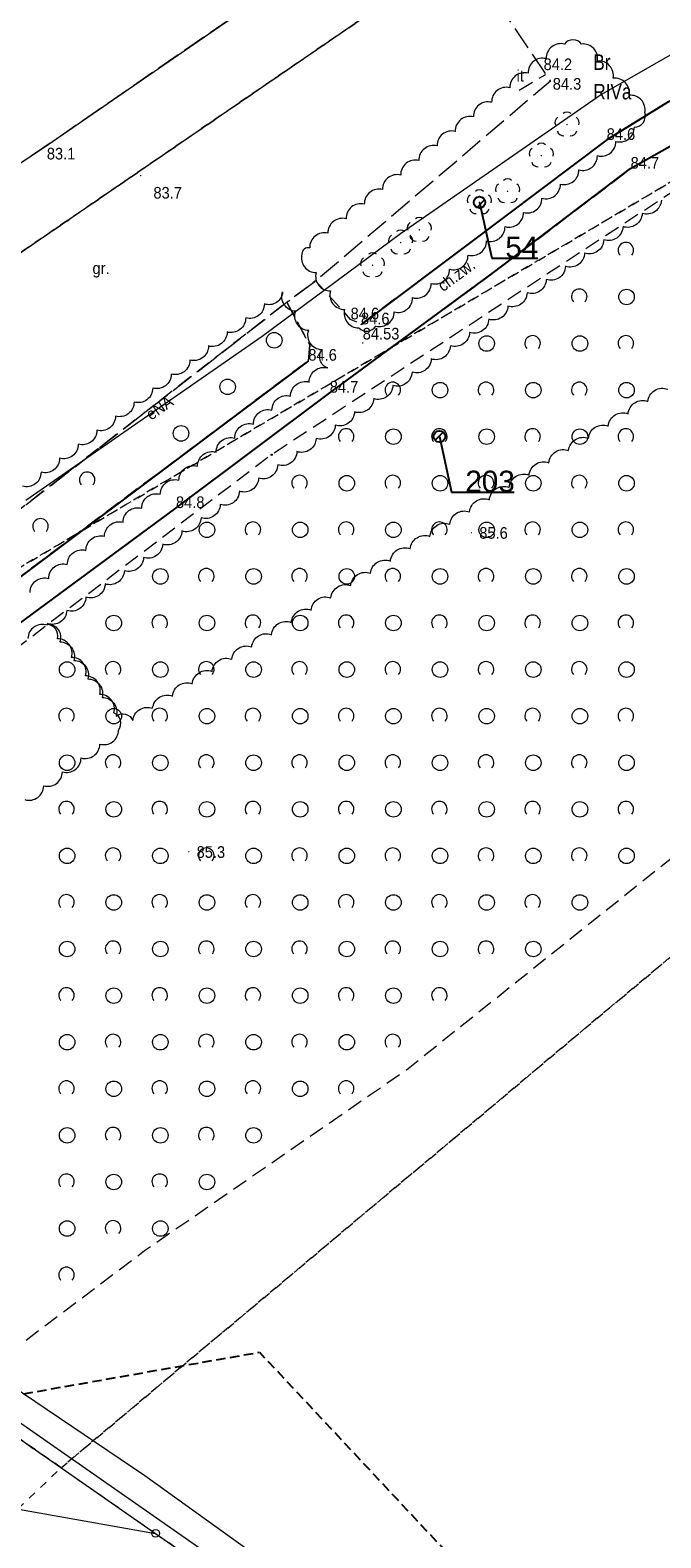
# Model space of a CAD drawing. Header units: metres. Extents: x 6540907 to 6541833, y 5893434 to 5894895.
# Tile 26 of 256: x 6541045 to 6541086, y 5893589 to 5893686. Entities that reach past the tile are written whole.
import ezdxf
from ezdxf import colors
from ezdxf.entities.mleader import LeaderData, LeaderLine
from ezdxf.enums import TextEntityAlignment as Align
from ezdxf.math import Vec2, Vec3

# ---------------------------------------------------------------- set-up
doc = ezdxf.new("R2010")
doc.units = ezdxf.units.M
doc.header["$MEASUREMENT"] = 0
for name, pattern in [('1.0_0.5', [1.5, 1, -0.5]), ('1.5_0.5', [2, 1.5, -0.5]), ('2', [0.8999999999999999, 0.6, -0.3]), ('219-500', [0, 0]), ('egug-500', [1, 0.5, -0.5])]:
    doc.linetypes.add(name, pattern=pattern)
doc.layers.get('0').update_dxf_attribs({"color": 2, "linetype": 'CONTINUOUS', "lineweight": 5})
for name, color, linetype, lineweight in [('140-Punkty robocze', 251, 'CONTINUOUS', 9), ('202-punkt graniczny', 251, 'CONTINUOUS', 9), ('209-oznaczenie konturu klasyfikacyjnego', 251, 'CONTINUOUS', 9), ('210-oznaczenie konturu użytku gruntowego', 251, 'CONTINUOUS', 9), ('218-kontur użytku gruntowego', 251, 'CONTINUOUS', 9), ('219-działka ewidencyjna', 152, 'CONTINUOUS', 18), ('chodnik', 251, 'CONTINUOUS', 9), ('chodnik-Atr17', 251, 'CONTINUOUS', 9), ('drzewo liściaste', 251, 'CONTINUOUS', 9), ('inny obiekt zagospodarowania terenu', 251, 'CONTINUOUS', 9), ('inny obiekt zagospodarowania terenu-Atr17', 251, 'CONTINUOUS', 9), ('krawężnik', 251, 'CONTINUOUS', 9), ('obszar utwardzony', 251, 'CONTINUOUS', 9), ('obszar utwardzony-Atr17', 251, 'CONTINUOUS', 9), ('pikieta naturalna', 251, 'CONTINUOUS', 9), ('pikieta naturalna-Atr2', 251, 'CONTINUOUS', 9), ('pikieta sztuczna', 251, 'CONTINUOUS', 9), ('pikieta sztuczna-Atr2', 251, 'CONTINUOUS', 9), ('przewód elektroenergetyczny podziemny', 251, 'CONTINUOUS', 9), ('przewód elektroenergetyczny podziemny-Atr1', 251, 'CONTINUOUS', 9), ('przewód wodociągowy', 251, 'CONTINUOUS', 9), ('woda stojąca', 251, 'CONTINUOUS', 9), ('z_i_drzewa_opis', 7, 'CONTINUOUS', 25), ('zadrzewienie  zakrzewienie', 252, 'CONTINUOUS', 15), ('Zakres', 252, 'CONTINUOUS', 15)]:
    doc.layers.add(name, color=color, linetype=linetype, lineweight=lineweight)
doc.layers.add('z_i_masywy_grupy', color=7, linetype='CONTINUOUS', lineweight=13, true_color=0x7f926c)
doc.styles.add('Opisowy', font='arial.ttf')
doc.styles.get("Standard").update_dxf_attribs({"font": 'Arial', "width": 0.75})

# ---------------------------------------------------------------- blocks, each defined once
blk = doc.blocks.new('202')
at = {"color": 0, "linetype": 'Continuous', "lineweight": 0}
blk.add_circle((0, 0), 0.25, dxfattribs=at)
blk = doc.blocks.new('PW01')
at = {"linetype": 'Continuous', "lineweight": 13}
h = blk.add_hatch(color=0, dxfattribs=at)
edge = h.paths.add_edge_path()
edge.add_arc((0, 0), 0.045, 0, 360)
blk = doc.blocks.new('OTZK1')
at = {"color": 0, "linetype": 'Continuous'}
blk.add_circle((0, 0), 0.5, dxfattribs=at)
blk = doc.blocks.new('OTZK2')
at = {"color": 0, "linetype": 'Continuous'}
blk.add_arc((0, 0), 0.5, 318.85, 221.162, dxfattribs=at)
blk = doc.blocks.new('OP021')
at = {"linetype": 'Continuous', "lineweight": 13}
h = blk.add_hatch(color=0, dxfattribs=at)
edge = h.paths.add_edge_path()
edge.add_arc((0, 0), 0.05, 0, 360)
at = {"color": 0, "linetype": 'Continuous', "lineweight": 13}
for centre, start, end in [((-0.38, 0.124), 121.308, 202.548), ((0, 0.4), 49.272, 130.728), ((0.38, 0.124), 337.452, 58.692), ((-0.235, -0.324), 193.221, 274.871), ((0.235, -0.324), 265.129, 346.7789999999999)]:
    blk.add_arc(centre, 0.4, start, end, dxfattribs=at)
blk = doc.blocks.new('PIKIETA')
at = {"color": 0}
blk.add_circle((0, 0), 0.045, dxfattribs=at)
blk = doc.blocks.new('_None')
blk = doc.blocks.new('punkt')
h = blk.add_hatch()
h.set_pattern_fill('ANSI32', color=256, scale=0.2)
h.set_pattern_definition([(45, (-4781848.87, -5644337.08), (-1.347038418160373, 1.347038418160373), []), (45, (-4781847.971974, -5644337.08), (-1.347038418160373, 1.347038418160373), [])])
edge = h.paths.add_edge_path()
edge.add_arc((0, 0), 0.2429884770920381, 0, 360)
blk.add_circle((0, 0), 0.2429884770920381)

msp = doc.modelspace()

# ---------------------------------------------------------------- linework, layer by layer
at = {"layer": '218-kontur użytku gruntowego', "linetype": 'egug-500', "lineweight": 18, "flags": 128}
for points in [[(6541024.88, 5893639.203154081), (6541148.06, 5893712.21315408)], [(6541148.06, 5893712.21315408), (6541024.88, 5893639.203154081)], [(6541073.42, 5893690.88315408), (6541018.98, 5893653.54315408)], [(6541018.98, 5893653.54315408), (6541073.42, 5893690.88315408)], [(6541047.48, 5893593.04315408), (6541127.2, 5893659.93315408)], [(6541127.2, 5893659.93315408), (6541047.48, 5893593.04315408)], [(6541047.48, 5893593.04315408), (6541036.25, 5893600.863154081)], [(6541036.25, 5893600.863154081), (6541047.48, 5893593.04315408)], [(6541044.7, 5893590.39315408), (6541047.48, 5893593.04315408)], [(6541047.48, 5893593.04315408), (6541053.56, 5893588.81315408)], [(6541053.56, 5893588.81315408), (6541082.28, 5893568.85315408)]]:
    msp.add_lwpolyline(points, dxfattribs=at)
at = {"layer": '219-działka ewidencyjna', "linetype": '219-500', "lineweight": 18, "flags": 128}
for points in [[(6541073.42, 5893690.88315408), (6541018.98, 5893653.54315408)], [(6541036.25, 5893600.863154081), (6541053.56, 5893588.81315408)], [(6541029.87, 5893593.02315408), (6541053.56, 5893588.81315408)], [(6541053.56, 5893588.81315408), (6541082.28, 5893568.85315408)]]:
    msp.add_lwpolyline(points, dxfattribs=at)
at = {"layer": 'chodnik', "linetype": '1.0_0.5', "lineweight": 18, "flags": 128}
msp.add_lwpolyline([(6541031.2, 5893636.72315408), (6541035.24, 5893639.29315408), (6541034.52, 5893640.12315408), (6541039.37, 5893643.42315408), (6541054.87, 5893654.85315408), (6541064.77, 5893662.283154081), (6541075.31, 5893670.01315408), (6541084.13, 5893676.71315408), (6541087.67, 5893678.72315408), (6541089.99, 5893679.62315408), (6541106.92, 5893687.073154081), (6541122.75, 5893694.81315408), (6541121.4, 5893696.703154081), (6541106.02, 5893689.34315408), (6541086.53, 5893680.993154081), (6541082.59, 5893678.56315408), (6541073.94, 5893672.033154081), (6541066.78, 5893666.68315408), (6541066.11, 5893667.00315408), (6541063.85, 5893669.48315408), (6541062.01, 5893668.113154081), (6541063.49, 5893665.35315408), (6541063.39, 5893664.34315408), (6541037.75, 5893645.10315408), (6541033.54, 5893642.29315408), (6541029.11, 5893639.573154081)], close=True, dxfattribs=at)
at = {"layer": 'inny obiekt zagospodarowania terenu', "linetype": '1.0_0.5', "lineweight": 18, "flags": 128}
msp.add_lwpolyline([(6541076.95, 5893681.77315408), (6541078.63, 5893682.76315408)], dxfattribs=at)
at = {"layer": 'krawężnik', "linetype": 'Continuous', "lineweight": 25, "flags": 128}
for points in [[(6541121.4, 5893696.703154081), (6541106.02, 5893689.34315408), (6541086.53, 5893680.993154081), (6541082.59, 5893678.56315408), (6541073.94, 5893672.033154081), (6541066.78, 5893666.68315408)], [(6541031.2, 5893636.72315408), (6541035.24, 5893639.29315408), (6541034.52, 5893640.12315408), (6541039.37, 5893643.42315408), (6541054.87, 5893654.85315408), (6541064.77, 5893662.283154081), (6541075.31, 5893670.01315408), (6541084.13, 5893676.71315408), (6541087.67, 5893678.72315408), (6541089.99, 5893679.62315408), (6541106.92, 5893687.073154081), (6541122.75, 5893694.81315408)], [(6541063.39, 5893664.34315408), (6541037.75, 5893645.10315408), (6541033.54, 5893642.29315408), (6541029.11, 5893639.573154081)]]:
    msp.add_lwpolyline(points, dxfattribs=at)
at = {"layer": 'obszar utwardzony', "linetype": '1.5_0.5', "lineweight": 18, "flags": 128}
msp.add_lwpolyline([(6541020.38, 5893659.203154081), (6541014.56, 5893655.533154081), (6541015.35, 5893648.73315408), (6541014.81, 5893647.663154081), (6541018.17, 5893645.953154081), (6541018.6, 5893645.52315408), (6541024.88, 5893639.203154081), (6541029.34, 5893642.72315408), (6541062.01, 5893668.113154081), (6541063.85, 5893669.48315408), (6541078.97, 5893682.363154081), (6541071.68, 5893693.18315408), (6541074.48, 5893695.77315408), (6541072.59, 5893699.48315408), (6541068.21, 5893694.26315408), (6541063.19, 5893689.68315408), (6541046.31, 5893678.02315408), (6541033.93, 5893669.823154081), (6541025.77, 5893665.14315408), (6541022.69, 5893664.113154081)], close=True, dxfattribs=at)
at = {"layer": 'przewód elektroenergetyczny podziemny', "linetype": 'Continuous', "lineweight": 18, "flags": 128}
for points in [[(6541200.55, 5893728.33315408), (6541185.54, 5893727.413154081), (6541173.78, 5893724.913154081), (6541160.62, 5893718.46315408), (6541149.21, 5893713.50315408), (6541140.47, 5893709.30315408), (6541121.76, 5893700.863154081), (6541109.97, 5893695.04315408), (6541094.7, 5893688.63315408), (6541082.25, 5893681.493154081), (6541069.32, 5893672.51315408), (6541060.42, 5893665.89315408), (6541045.21, 5893655.33315408)], [(6541072.67, 5893513.21315408), (6541072.26, 5893512.50315408), (6541055.45, 5893525.743154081), (6541055.18, 5893532.12315408), (6541055.15, 5893532.823154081), (6541054.28, 5893533.81315408), (6541069.58, 5893552.42315408), (6541083.36, 5893568.93315408), (6541055.67, 5893588.363154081), (6541038.81, 5893600.12315408), (6541031.44, 5893604.48315408), (6541029.78, 5893605.62315408), (6541014.23, 5893617.04315408), (6541030.59, 5893633.80315408), (6541028.76, 5893635.79315408), (6541026.19, 5893638.59315408), (6541020.78, 5893644.46315408)]]:
    msp.add_lwpolyline(points, dxfattribs=at)
at = {"layer": 'przewód wodociągowy', "linetype": 'Continuous', "lineweight": 18, "flags": 128}
msp.add_lwpolyline([(6541050.97, 5893527.71315408), (6541068.68, 5893549.21315408), (6541077.33, 5893559.97315408), (6541081.45, 5893564.94315408), (6541084.92, 5893569.453154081), (6541052.87, 5893592.51315408), (6541011.16, 5893620.703154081)], dxfattribs=at)
at = {"layer": 'woda stojąca', "linetype": 'Continuous', "lineweight": 18, "flags": 128}
msp.add_lwpolyline([(6540907.06, 5893551.52015408), (6540908.8, 5893553.34315408), (6540915.93, 5893559.89315408), (6540921.96, 5893564.72315408), (6540933.44, 5893577.59315408), (6540944.84, 5893585.783154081), (6540956.32, 5893594.783154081), (6540968.69, 5893605.19315408), (6540976.33, 5893611.18315408), (6540989.91, 5893626.72315408), (6540994.84, 5893634.55315408), (6541002.18, 5893649.033154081), (6541014.56, 5893655.533154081), (6541020.38, 5893659.203154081), (6541022.69, 5893664.113154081), (6541025.77, 5893665.14315408), (6541033.93, 5893669.823154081), (6541046.31, 5893678.02315408), (6541063.19, 5893689.68315408), (6541068.21, 5893694.26315408), (6541072.59, 5893699.48315408), (6541074.57, 5893702.573154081), (6541086.39, 5893706.05315408)], dxfattribs=at)
at = {"layer": 'z_i_masywy_grupy', "linetype": 'Continuous'}
msp.add_lwpolyline([(6541062.977919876, 5893671.210115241, 0.500000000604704), (6541063.893427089, 5893670.021903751, 0.5), (6541064.808934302, 5893668.833692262, 0.500000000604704), (6541065.724441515, 5893667.645480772, 0.5), (6541066.639948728, 5893666.457269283, 0.4999999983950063), (6541067.725195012, 5893666.574419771, 0.4999999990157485), (6541068.914130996, 5893667.488985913, 0.4999999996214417), (6541070.10306698, 5893668.403552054, 0.4999999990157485), (6541071.292002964, 5893669.318118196, 0.4999999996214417), (6541072.480938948, 5893670.232684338, 0.4999999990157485), (6541073.669874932, 5893671.147250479, 0.4999999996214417), (6541074.858810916, 5893672.061816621, 0.4999999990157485), (6541076.0477469, 5893672.976382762, 0.4999999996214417), (6541077.236682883, 5893673.890948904, 0.4999999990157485), (6541078.425618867, 5893674.805515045, 0.4999999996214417), (6541079.614554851, 5893675.720081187, 0.4999999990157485), (6541080.803490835, 5893676.634647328, 0.4999999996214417), (6541081.992426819, 5893677.54921347, 0.4999999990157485), (6541083.181362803, 5893678.463779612, 0.4999999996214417), (6541084.370298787, 5893679.378345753, 0.500000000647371), (6541085.048991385, 5893680.335953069, 0.499999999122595), (6541084.030060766, 5893681.436762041, 0.4999999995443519), (6541083.011130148, 5893682.537571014, 0.499999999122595), (6541081.992199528, 5893683.638379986, 0.499999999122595), (6541080.973268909, 5893684.739188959, 0.5), (6541079.871762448, 5893684.733410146, 0.4999999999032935), (6541078.700737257, 5893683.796020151, 0.5000000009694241), (6541077.529712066, 5893682.858630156, 0.5000000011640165), (6541076.358686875, 5893681.921240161, 0.5000000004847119), (6541075.187661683, 5893680.983850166, 0.5000000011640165), (6541074.016636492, 5893680.046460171, 0.5000000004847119), (6541072.8456113, 5893679.109070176, 0.5000000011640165), (6541071.674586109, 5893678.171680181, 0.5000000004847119), (6541070.503560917, 5893677.234290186, 0.5000000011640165), (6541069.332535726, 5893676.296900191, 0.5000000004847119), (6541068.161510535, 5893675.359510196, 0.5000000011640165), (6541066.990485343, 5893674.422120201, 0.5000000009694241), (6541065.819460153, 5893673.484730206, 0.4999999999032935), (6541064.648434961, 5893672.547340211, 0.4999999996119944), (6541063.47740977, 5893671.609950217, 0.5000000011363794)], format="xyb", close=True, dxfattribs=at)
for points in [[(6541086.108996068, 5893674.684406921, -0.4999999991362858), (6541084.874722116, 5893673.832017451, -0.5), (6541083.640448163, 5893672.97962798, -0.4999999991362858), (6541082.406174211, 5893672.127238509, -0.5), (6541081.171900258, 5893671.274849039, -0.4999999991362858), (6541079.937626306, 5893670.422459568, -0.5), (6541078.703352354, 5893669.570070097, -0.4999999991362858), (6541077.469078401, 5893668.717680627, -0.5), (6541076.234804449, 5893667.865291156, -0.4999999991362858), (6541075.000530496, 5893667.012901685, -0.5), (6541073.766256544, 5893666.160512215, -0.4999999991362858), (6541072.531982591, 5893665.308122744, -0.5), (6541071.297708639, 5893664.455733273, -0.4999999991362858), (6541070.063434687, 5893663.603343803, -0.5), (6541068.829160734, 5893662.750954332, -0.4999999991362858), (6541067.594886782, 5893661.898564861, -0.5), (6541066.360612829, 5893661.04617539, -0.4999999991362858), (6541065.126338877, 5893660.193785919, -0.499999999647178), (6541063.892064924, 5893659.341396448, -0.4999999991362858), (6541062.657790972, 5893658.489006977, -0.5), (6541061.423517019, 5893657.636617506, -0.4999999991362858), (6541060.189243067, 5893656.784228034, -0.499999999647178), (6541058.954969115, 5893655.931838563, -0.4999999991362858), (6541057.720695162, 5893655.079449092, -0.499999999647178), (6541056.48642121, 5893654.22705962, -0.4999999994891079), (6541055.252147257, 5893653.37467015, -0.499999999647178), (6541054.017873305, 5893652.522280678, -0.4999999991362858), (6541052.783599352, 5893651.669891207, -0.499999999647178), (6541051.5493254, 5893650.817501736, -0.4999999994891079), (6541050.315051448, 5893649.965112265, -0.499999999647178), (6541049.080777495, 5893649.112722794, -0.4999999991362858), (6541047.846503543, 5893648.260333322, -0.499999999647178), (6541046.61222959, 5893647.407943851, -0.5000000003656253), (6541047.390472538, 5893646.234622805, -0.500000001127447), (6541048.298412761, 5893645.040619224, -0.5000000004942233), (6541049.206352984, 5893643.846615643, -0.500000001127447), (6541050.114293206, 5893642.652612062, -0.5000000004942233), (6541051.022233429, 5893641.458608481, -0.5), (6541052.096240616, 5893641.162985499, -0.4999999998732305), (6541053.371023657, 5893641.953509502, -0.4999999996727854), (6541054.645806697, 5893642.744033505, -0.4999999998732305), (6541055.920589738, 5893643.534557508, -0.4999999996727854), (6541057.195372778, 5893644.325081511, -0.4999999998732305), (6541058.470155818, 5893645.115605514, -0.4999999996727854), (6541059.744938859, 5893645.906129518, -0.4999999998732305), (6541061.019721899, 5893646.696653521, -0.4999999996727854), (6541062.29450494, 5893647.487177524, -0.4999999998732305), (6541063.56928798, 5893648.277701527, -0.4999999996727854), (6541064.84407102, 5893649.06822553, -0.4999999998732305), (6541066.118854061, 5893649.858749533, -0.4999999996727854), (6541067.393637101, 5893650.649273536, -0.4999999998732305), (6541068.668420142, 5893651.439797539, -0.4999999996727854), (6541069.943203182, 5893652.230321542, -0.4999999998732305), (6541071.217986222, 5893653.020845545, -0.4999999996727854), (6541072.492769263, 5893653.811369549, -0.4999999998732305), (6541073.767552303, 5893654.601893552, -0.4999999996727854), (6541075.042335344, 5893655.392417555, -0.4999999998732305), (6541076.317118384, 5893656.182941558, -0.4999999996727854), (6541077.591901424, 5893656.973465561, -0.4999999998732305), (6541078.866684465, 5893657.763989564, -0.5), (6541080.141467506, 5893658.554513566, -0.4999999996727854), (6541081.416250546, 5893659.345037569, -0.5), (6541082.691033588, 5893660.135561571, -0.4999999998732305), (6541083.965816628, 5893660.926085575, -0.5), (6541085.24059967, 5893661.716609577, -0.4999999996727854), (6541086.51538271, 5893662.50713358, -0.5)], [(6541045.483340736, 5893649.416944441, -0.4999999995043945), (6541046.680683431, 5893650.320476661, -0.4999999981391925), (6541047.878026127, 5893651.22400888, -0.4999999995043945), (6541049.075368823, 5893652.127541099, -0.5000000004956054), (6541050.272711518, 5893653.031073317, -0.4999999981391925), (6541051.470054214, 5893653.934605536, -0.4999999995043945), (6541052.66739691, 5893654.838137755, -0.4999999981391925), (6541053.864739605, 5893655.741669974, -0.4999999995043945), (6541055.062082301, 5893656.645202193, -0.4999999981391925), (6541056.259424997, 5893657.548734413, -0.4999999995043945), (6541057.456767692, 5893658.452266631, -0.4999999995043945), (6541058.654110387, 5893659.35579885, -0.5000000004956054), (6541059.851453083, 5893660.259331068, -0.499999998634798), (6541061.048795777, 5893661.162863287, -0.4999999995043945), (6541062.246138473, 5893662.066395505, -0.4999999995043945), (6541063.443481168, 5893662.969927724, -0.5000000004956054), (6541064.640823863, 5893663.873459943, -0.4999999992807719), (6541064.254689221, 5893665.04060405, -0.5000000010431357), (6541063.414645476, 5893666.283313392, -0.5000000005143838), (6541062.574601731, 5893667.526022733, -0.500000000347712), (6541061.734557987, 5893668.768732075, -0.5000000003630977), (6541060.55929665, 5893667.999572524, -0.4999999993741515), (6541059.361701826, 5893667.096374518, -0.4999999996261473), (6541058.164107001, 5893666.193176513, -0.4999999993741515), (6541056.966512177, 5893665.289978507, -0.4999999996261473), (6541055.768917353, 5893664.386780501, -0.4999999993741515), (6541054.571322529, 5893663.483582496, -0.4999999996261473), (6541053.373727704, 5893662.58038449, -0.4999999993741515), (6541052.17613288, 5893661.677186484, -0.4999999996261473), (6541050.978538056, 5893660.773988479, -0.4999999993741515), (6541049.780943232, 5893659.870790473, -0.4999999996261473), (6541048.583348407, 5893658.967592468, -0.4999999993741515), (6541047.385753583, 5893658.064394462, -0.4999999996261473), (6541046.188158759, 5893657.161196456, -0.5000000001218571), (6541044.990563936, 5893656.257998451, -0.5000000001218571)], [(6541045.154770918, 5893636.071464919, 0.5), (6541046.358358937, 5893636.966660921, 0.5000000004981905), (6541047.561946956, 5893637.861856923, 0.5), (6541048.765534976, 5893638.757052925, 0.5000000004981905), (6541049.969122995, 5893639.652248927, 0.5), (6541051.172711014, 5893640.547444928, 0.499999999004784), (6541050.872560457, 5893641.655438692, 0.4999999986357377), (6541049.964620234, 5893642.849442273, 0.5000000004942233), (6541049.056680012, 5893644.043445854, 0.4999999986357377), (6541048.148739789, 5893645.237449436, 0.5000000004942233), (6541047.240799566, 5893646.431453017, 0.5000000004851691), (6541046.53750225, 5893647.356337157)], [(6541046.572110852, 5893647.310824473, 0.5), (6541045.339492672, 5893646.456042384, 0.4999999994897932)]]:
    msp.add_lwpolyline(points, format="xyb", dxfattribs=at)
at = {"layer": 'zadrzewienie  zakrzewienie', "linetype": '1.0_0.5', "lineweight": 18, "flags": 128}
for points in [[(6541044.04, 5893600.363154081), (6541052.84, 5893607.02315408), (6541069.7, 5893618.67315408), (6541101.31, 5893643.953154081), (6541129.24, 5893651.76315408), (6541152.03, 5893668.72315408), (6541169.97, 5893678.863154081), (6541187.83, 5893674.93315408), (6541224.49, 5893675.77315408), (6541248.1, 5893669.87315408), (6541267.08, 5893654.243154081), (6541283.7, 5893692.18315408), (6541223.9, 5893719.68315408), (6541201.6, 5893720.58315408), (6541164.6, 5893711.18315408), (6541087.7, 5893675.783154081), (6541061.02, 5893658.283154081), (6541036.66, 5893639.783154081), (6541017.58, 5893626.913154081), (6541015.78, 5893624.39315408), (6541016.59, 5893621.33315408), (6541020.64, 5893617.46315408)], [(6541063.39, 5893664.34315408), (6541063.49, 5893665.35315408), (6541062.01, 5893668.113154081), (6541029.34, 5893642.72315408), (6541029.11, 5893639.573154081), (6541033.54, 5893642.29315408), (6541037.75, 5893645.10315408)]]:
    msp.add_lwpolyline(points, close=True, dxfattribs=at)
at = {"layer": 'Zakres', "linetype": '2', "lineweight": 25, "flags": 128}
msp.add_lwpolyline([(6540930.81, 5893582.59315408), (6540952.62, 5893547.953154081), (6541020.61, 5893593.493154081), (6541060.25, 5893600.48315408), (6541133.37, 5893522.23315408), (6541132.66, 5893437.243154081), (6541235.67, 5893475.79315408), (6541230.54, 5893517.48315408), (6541183.33, 5893542.453154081), (6541196.93, 5893611.19315408), (6541212.33, 5893616.96315408), (6541232.27, 5893624.283154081), (6541273.87, 5893613.18315408), (6541300.52, 5893614.98315408), (6541358.25, 5893602.79315408), (6541525.85, 5893511.00315408), (6541649.47, 5893497.04315408), (6541682.61, 5893534.08115408)], dxfattribs=at)

# ---------------------------------------------------------------- block references
at = {"layer": '140-Punkty robocze', "linetype": 'Continuous', "lineweight": 13}
msp.add_blockref('PIKIETA', (6541061.02, 5893658.283154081), dxfattribs=at)
at = {"layer": '202-punkt graniczny', "linetype": 'Continuous', "lineweight": 18}
msp.add_blockref('202', (6541053.56, 5893588.81315408), dxfattribs=at)
at = {"layer": 'drzewo liściaste', "linetype": 'Continuous', "lineweight": 18}
for p in [(6541080.04, 5893679.55315408), (6541078.39, 5893677.55315408), (6541074.4, 5893674.54315408), (6541076.21, 5893675.25315408), (6541070.54, 5893672.77315408), (6541069.33, 5893671.953154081), (6541067.52, 5893670.493154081)]:
    msp.add_blockref('OP021', p, dxfattribs=at)
at = {"layer": 'pikieta naturalna', "linetype": 'Continuous', "lineweight": 13}
for p in [(6541078.63, 5893682.76315408), (6541078.97, 5893682.363154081), (6541082.59, 5893678.56315408), (6541046.31, 5893678.02315408), (6541052.6, 5893676.26315408), (6541084.13, 5893676.71315408), (6541066.11, 5893667.00315408), (6541066.78, 5893666.68315408), (6541063.39, 5893664.34315408), (6541064.77, 5893662.283154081), (6541054.87, 5893654.85315408), (6541073.89, 5893653.26315408), (6541055.7, 5893632.71315408)]:
    msp.add_blockref('PW01', p, dxfattribs=at)
at = {"layer": 'pikieta sztuczna', "linetype": 'Continuous', "lineweight": 13}
msp.add_blockref('PW01', (6541066.89, 5893665.48315408), dxfattribs=at)
at = {"layer": 'z_i_drzewa_opis', "ltscale": 0.01, "xscale": 1.520278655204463, "yscale": 1.520278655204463, "zscale": 1.520278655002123}
for p in [(6541074.40089545, 5893674.540744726), (6541071.824, 5893659.460154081)]:
    msp.add_blockref('punkt', p, dxfattribs=at)
at = {"layer": 'zadrzewienie  zakrzewienie', "linetype": 'Continuous', "lineweight": 18}
for name, p in [('OTZK2', (6541083.824, 5893671.460154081)), ('OTZK2', (6541080.824, 5893668.460154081)), ('OTZK1', (6541083.866, 5893668.449154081)), ('OTZK1', (6541061.196, 5893665.659154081)), ('OTZK1', (6541074.866, 5893665.449154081)), ('OTZK2', (6541077.824, 5893665.460154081)), ('OTZK1', (6541080.866, 5893665.449154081)), ('OTZK2', (6541083.824, 5893665.460154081)), ('OTZK1', (6541058.196, 5893662.659154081)), ('OTZK2', (6541068.824, 5893662.460154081)), ('OTZK1', (6541071.866, 5893662.449154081)), ('OTZK2', (6541074.824, 5893662.460154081)), ('OTZK1', (6541077.866, 5893662.449154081)), ('OTZK2', (6541080.824, 5893662.460154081)), ('OTZK1', (6541083.866, 5893662.449154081)), ('OTZK1', (6541055.196, 5893659.659154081)), ('OTZK2', (6541065.824, 5893659.460154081)), ('OTZK1', (6541068.866, 5893659.449154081)), ('OTZK2', (6541071.824, 5893659.460154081)), ('OTZK1', (6541074.866, 5893659.449154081)), ('OTZK2', (6541077.824, 5893659.460154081)), ('OTZK1', (6541080.866, 5893659.449154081)), ('OTZK2', (6541083.824, 5893659.460154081)), ('OTZK2', (6541049.154, 5893656.670154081)), ('OTZK2', (6541062.824, 5893656.460154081)), ('OTZK1', (6541065.866, 5893656.449154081)), ('OTZK2', (6541068.824, 5893656.460154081)), ('OTZK1', (6541071.866, 5893656.449154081)), ('OTZK2', (6541074.824, 5893656.460154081)), ('OTZK1', (6541077.866, 5893656.449154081)), ('OTZK2', (6541080.824, 5893656.460154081)), ('OTZK1', (6541083.866, 5893656.449154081)), ('OTZK2', (6541046.154, 5893653.670154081)), ('OTZK1', (6541056.866, 5893653.449154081)), ('OTZK2', (6541059.824, 5893653.460154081)), ('OTZK1', (6541062.866, 5893653.449154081)), ('OTZK2', (6541065.824, 5893653.460154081)), ('OTZK1', (6541068.866, 5893653.449154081)), ('OTZK2', (6541071.824, 5893653.460154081)), ('OTZK1', (6541074.866, 5893653.449154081)), ('OTZK2', (6541077.824, 5893653.460154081)), ('OTZK1', (6541080.866, 5893653.449154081)), ('OTZK2', (6541083.824, 5893653.460154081)), ('OTZK2', (6541056.824, 5893650.460154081)), ('OTZK2', (6541062.824, 5893650.460154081)), ('OTZK2', (6541068.824, 5893650.460154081)), ('OTZK2', (6541074.824, 5893650.460154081)), ('OTZK2', (6541080.824, 5893650.460154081)), ('OTZK1', (6541053.866, 5893650.449154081)), ('OTZK1', (6541059.866, 5893650.449154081)), ('OTZK1', (6541065.866, 5893650.449154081)), ('OTZK1', (6541071.866, 5893650.449154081)), ('OTZK1', (6541077.866, 5893650.449154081)), ('OTZK1', (6541083.866, 5893650.449154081)), ('OTZK1', (6541050.866, 5893647.449154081)), ('OTZK2', (6541053.824, 5893647.460154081)), ('OTZK1', (6541056.866, 5893647.449154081)), ('OTZK2', (6541059.824, 5893647.460154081)), ('OTZK1', (6541062.866, 5893647.449154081)), ('OTZK2', (6541065.824, 5893647.460154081)), ('OTZK1', (6541068.866, 5893647.449154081)), ('OTZK2', (6541071.824, 5893647.460154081)), ('OTZK1', (6541074.866, 5893647.449154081)), ('OTZK2', (6541077.824, 5893647.460154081)), ('OTZK1', (6541080.866, 5893647.449154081)), ('OTZK2', (6541083.824, 5893647.460154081)), ('OTZK1', (6541047.866, 5893644.449154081)), ('OTZK2', (6541050.824, 5893644.460154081)), ('OTZK1', (6541053.866, 5893644.449154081)), ('OTZK2', (6541056.824, 5893644.460154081)), ('OTZK1', (6541059.866, 5893644.449154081)), ('OTZK2', (6541062.824, 5893644.460154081)), ('OTZK1', (6541065.866, 5893644.449154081)), ('OTZK2', (6541068.824, 5893644.460154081)), ('OTZK1', (6541071.866, 5893644.449154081)), ('OTZK2', (6541074.824, 5893644.460154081)), ('OTZK1', (6541077.866, 5893644.449154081)), ('OTZK2', (6541080.824, 5893644.460154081)), ('OTZK1', (6541083.866, 5893644.449154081)), ('OTZK2', (6541047.824, 5893641.460154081)), ('OTZK1', (6541050.866, 5893641.449154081)), ('OTZK2', (6541053.824, 5893641.460154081)), ('OTZK1', (6541056.866, 5893641.449154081)), ('OTZK2', (6541059.824, 5893641.460154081)), ('OTZK1', (6541062.866, 5893641.449154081)), ('OTZK2', (6541065.824, 5893641.460154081)), ('OTZK1', (6541068.866, 5893641.449154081)), ('OTZK2', (6541071.824, 5893641.460154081)), ('OTZK1', (6541074.866, 5893641.449154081)), ('OTZK2', (6541077.824, 5893641.460154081)), ('OTZK1', (6541080.866, 5893641.449154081)), ('OTZK2', (6541083.824, 5893641.460154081)), ('OTZK1', (6541047.866, 5893638.449154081)), ('OTZK2', (6541050.824, 5893638.460154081)), ('OTZK1', (6541053.866, 5893638.449154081)), ('OTZK2', (6541056.824, 5893638.460154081)), ('OTZK1', (6541059.866, 5893638.449154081)), ('OTZK2', (6541062.824, 5893638.460154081)), ('OTZK1', (6541065.866, 5893638.449154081)), ('OTZK2', (6541068.824, 5893638.460154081)), ('OTZK1', (6541071.866, 5893638.449154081)), ('OTZK2', (6541074.824, 5893638.460154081)), ('OTZK1', (6541077.866, 5893638.449154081)), ('OTZK2', (6541080.824, 5893638.460154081)), ('OTZK1', (6541083.866, 5893638.449154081)), ('OTZK2', (6541047.824, 5893635.460154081)), ('OTZK1', (6541050.866, 5893635.449154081)), ('OTZK2', (6541053.824, 5893635.460154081)), ('OTZK1', (6541056.866, 5893635.449154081)), ('OTZK2', (6541059.824, 5893635.460154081)), ('OTZK1', (6541062.866, 5893635.449154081)), ('OTZK2', (6541065.824, 5893635.460154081)), ('OTZK1', (6541068.866, 5893635.449154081)), ('OTZK2', (6541071.824, 5893635.460154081)), ('OTZK1', (6541074.866, 5893635.449154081)), ('OTZK2', (6541077.824, 5893635.460154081)), ('OTZK1', (6541080.866, 5893635.449154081)), ('OTZK2', (6541083.824, 5893635.460154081)), ('OTZK1', (6541047.866, 5893632.449154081)), ('OTZK2', (6541050.824, 5893632.460154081)), ('OTZK1', (6541053.866, 5893632.449154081)), ('OTZK2', (6541056.824, 5893632.460154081)), ('OTZK1', (6541059.866, 5893632.449154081)), ('OTZK2', (6541062.824, 5893632.460154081)), ('OTZK1', (6541065.866, 5893632.449154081)), ('OTZK2', (6541068.824, 5893632.460154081)), ('OTZK1', (6541071.866, 5893632.449154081)), ('OTZK2', (6541074.824, 5893632.460154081)), ('OTZK1', (6541077.866, 5893632.449154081)), ('OTZK2', (6541080.824, 5893632.460154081)), ('OTZK1', (6541083.866, 5893632.449154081)), ('OTZK2', (6541047.824, 5893629.460154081)), ('OTZK1', (6541050.866, 5893629.449154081)), ('OTZK2', (6541053.824, 5893629.460154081)), ('OTZK1', (6541056.866, 5893629.449154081)), ('OTZK2', (6541059.824, 5893629.460154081)), ('OTZK1', (6541062.866, 5893629.449154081)), ('OTZK2', (6541065.824, 5893629.460154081)), ('OTZK1', (6541068.866, 5893629.449154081)), ('OTZK2', (6541071.824, 5893629.460154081)), ('OTZK1', (6541074.866, 5893629.449154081)), ('OTZK2', (6541077.824, 5893629.460154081)), ('OTZK1', (6541080.866, 5893629.449154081)), ('OTZK1', (6541047.866, 5893626.449154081)), ('OTZK2', (6541050.824, 5893626.460154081)), ('OTZK1', (6541053.866, 5893626.449154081)), ('OTZK2', (6541056.824, 5893626.460154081)), ('OTZK1', (6541059.866, 5893626.449154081)), ('OTZK2', (6541062.824, 5893626.460154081)), ('OTZK1', (6541065.866, 5893626.449154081)), ('OTZK2', (6541068.824, 5893626.460154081)), ('OTZK1', (6541071.866, 5893626.449154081)), ('OTZK2', (6541074.824, 5893626.460154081)), ('OTZK1', (6541077.866, 5893626.449154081)), ('OTZK2', (6541047.824, 5893623.460154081)), ('OTZK1', (6541050.866, 5893623.449154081)), ('OTZK2', (6541053.824, 5893623.460154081)), ('OTZK1', (6541056.866, 5893623.449154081)), ('OTZK2', (6541059.824, 5893623.460154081)), ('OTZK1', (6541062.866, 5893623.449154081)), ('OTZK2', (6541065.824, 5893623.460154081)), ('OTZK1', (6541068.866, 5893623.449154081)), ('OTZK2', (6541071.824, 5893623.460154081)), ('OTZK1', (6541047.866, 5893620.449154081)), ('OTZK2', (6541050.824, 5893620.460154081)), ('OTZK1', (6541053.866, 5893620.449154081)), ('OTZK2', (6541056.824, 5893620.460154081)), ('OTZK1', (6541059.866, 5893620.449154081)), ('OTZK2', (6541062.824, 5893620.460154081)), ('OTZK1', (6541065.866, 5893620.449154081)), ('OTZK2', (6541068.824, 5893620.460154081)), ('OTZK2', (6541047.824, 5893617.460154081)), ('OTZK1', (6541050.866, 5893617.449154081)), ('OTZK2', (6541053.824, 5893617.460154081)), ('OTZK1', (6541056.866, 5893617.449154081)), ('OTZK2', (6541059.824, 5893617.460154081)), ('OTZK1', (6541062.866, 5893617.449154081)), ('OTZK2', (6541065.824, 5893617.460154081)), ('OTZK1', (6541047.866, 5893614.449154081)), ('OTZK2', (6541050.824, 5893614.460154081)), ('OTZK1', (6541053.866, 5893614.449154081)), ('OTZK2', (6541056.824, 5893614.460154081)), ('OTZK1', (6541059.866, 5893614.449154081)), ('OTZK2', (6541047.824, 5893611.460154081)), ('OTZK1', (6541050.866, 5893611.449154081)), ('OTZK2', (6541053.824, 5893611.460154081)), ('OTZK1', (6541056.866, 5893611.449154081)), ('OTZK1', (6541047.866, 5893608.449154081)), ('OTZK2', (6541050.824, 5893608.460154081)), ('OTZK1', (6541053.866, 5893608.449154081)), ('OTZK2', (6541047.824, 5893605.460154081))]:
    msp.add_blockref(name, p, dxfattribs=at)

# ---------------------------------------------------------------- texts
at = {"layer": '209-oznaczenie konturu klasyfikacyjnego', "linetype": 'Continuous', "lineweight": 18, "width": 0.79}
msp.add_text('RIVa', height=1, dxfattribs=at).set_placement((6541081.73, 5893682.17315408), align=Align.TOP_LEFT)
at = {"layer": '210-oznaczenie konturu użytku gruntowego', "linetype": 'Continuous', "lineweight": 18, "width": 0.79}
msp.add_text('Br', height=1, dxfattribs=at).set_placement((6541081.73, 5893683.073154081))
at = {"layer": 'chodnik-Atr17', "width": 0.9}
msp.add_text('ch.zw.', height=0.75, rotation=36.767, dxfattribs=at).set_placement((6541072.07, 5893668.75315408))
at = {"layer": 'inny obiekt zagospodarowania terenu-Atr17', "width": 0.9}
msp.add_text('it', height=0.75, dxfattribs=at).set_placement((6541076.79, 5893682.323154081))
at = {"layer": 'obszar utwardzony-Atr17', "width": 0.9}
msp.add_text('gr.', height=0.75, dxfattribs=at).set_placement((6541049.5, 5893669.92315408))
at = {"layer": 'pikieta naturalna-Atr2', "width": 0.9}
for s, p in [('84.2', (6541078.53, 5893683.43315408)), ('84.3', (6541079.12, 5893682.17315408))]:
    msp.add_text(s, height=0.75, dxfattribs=at).set_placement(p, align=Align.MIDDLE_LEFT)
for s, p in [('84.6', (6541082.59, 5893678.56315408)), ('83.1', (6541046.56, 5893677.30315408)), ('84.7', (6541084.13, 5893676.71315408)), ('83.7', (6541053.42, 5893674.783154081)), ('84.6', (6541066.11, 5893667.00315408)), ('84.6', (6541066.78, 5893666.68315408)), ('84.6', (6541063.39, 5893664.34315408)), ('84.7', (6541064.77, 5893662.283154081)), ('84.8', (6541054.87, 5893654.85315408)), ('85.6', (6541074.39, 5893652.87315408)), ('85.3', (6541056.2, 5893632.323154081))]:
    msp.add_text(s, height=0.75, dxfattribs=at).set_placement(p)
at = {"layer": 'pikieta sztuczna-Atr2', "width": 0.9}
msp.add_text('84.53', height=0.75, dxfattribs=at).set_placement((6541066.89, 5893665.48315408), align=Align.BOTTOM_LEFT)
at = {"layer": 'przewód elektroenergetyczny podziemny-Atr1', "width": 0.9}
msp.add_text('eNA', height=0.75, rotation=34.772, dxfattribs=at).set_placement((6541053.06, 5893660.783154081), align=Align.MIDDLE_LEFT)

# ---------------------------------------------------------------- leaders
at = {"layer": 'z_i_drzewa_opis'}
ml = msp.add_multileader_mtext('Standard', dxfattribs=at)
ml.set_content('54', color=256, style='Opisowy')
ml.set_leader_properties()
ml.set_arrow_properties(name='NONE')
ml.build(insert=Vec2(0, 0))
ml.multileader.update_dxf_attribs({"has_dogleg": 0, "text_left_attachment_type": 6, "text_right_attachment_type": 5, "text_top_attachment_type": 0, "text_bottom_attachment_type": 0, "dogleg_length": 1.91433062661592, "arrow_head_size": 7.005444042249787})
ctx = ml.context
ctx.base_point, ctx.char_height, ctx.arrow_head_size, ctx.landing_gap_size, ctx.plane_origin, ctx.plane_x_axis, ctx.plane_y_axis = Vec3(6541075.189553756, 5893670.948342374), 1.368250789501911, 7.005444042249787, 0.8756805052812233, Vec3(6541067.818434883, 5893666.564278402), Vec3(1, -1.49998432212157e-15), Vec3(1.49998432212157e-15, 1)
ctx.left_attachment, ctx.right_attachment, ctx.attachment_type = 6, 5, 2
notes = []
notes.append((ctx, [(1, (1, 1, 0), (6541072.148996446, 5893670.948342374), (1, -1.49998432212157e-15), 3.040557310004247, [(0, [(6541074.40089545, 5893674.540744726), (6541075.189553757, 5893670.948342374), (6541075.189553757, 5893670.948342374), (6541075.189553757, 5893670.948342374), (6541075.189553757, 5893670.948342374), (6541075.189553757, 5893670.948342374), (6541075.189553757, 5893670.948342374), (6541075.189553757, 5893670.948342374), (6541075.189553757, 5893670.948342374), (6541075.189553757, 5893670.948342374), (6541075.189553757, 5893670.948342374), (6541075.189553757, 5893670.948342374), (6541075.189553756, 5893670.948342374), (6541075.189553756, 5893670.948342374), (6541075.189553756, 5893670.948342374), (6541075.189553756, 5893670.948342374), (6541075.189553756, 5893670.948342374), (6541075.189553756, 5893670.948342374), (6541075.189553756, 5893670.948342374), (6541075.189553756, 5893670.948342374), (6541075.189553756, 5893670.948342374), (6541075.189553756, 5893670.948342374), (6541075.189553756, 5893670.948342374), (6541075.189553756, 5893670.948342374), (6541075.189553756, 5893670.948342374), (6541075.189553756, 5893670.948342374), (6541075.189553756, 5893670.948342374), (6541075.189553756, 5893670.948342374), (6541075.189553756, 5893670.948342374), (6541075.189553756, 5893670.948342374), (6541075.189553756, 5893670.948342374), (6541075.189553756, 5893670.948342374), (6541075.189553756, 5893670.948342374), (6541075.189553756, 5893670.948342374), (6541075.189553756, 5893670.948342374), (6541075.189553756, 5893670.948342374), (6541075.189553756, 5893670.948342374), (6541075.189553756, 5893670.948342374), (6541075.189553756, 5893670.948342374), (6541075.189553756, 5893670.948342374), (6541075.189553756, 5893670.948342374), (6541075.189553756, 5893670.948342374), (6541075.189553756, 5893670.948342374), (6541075.189553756, 5893670.948342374), (6541075.189553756, 5893670.948342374), (6541075.189553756, 5893670.948342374), (6541075.189553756, 5893670.948342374), (6541075.189553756, 5893670.948342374), (6541075.189553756, 5893670.948342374), (6541075.189553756, 5893670.948342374), (6541075.189553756, 5893670.948342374), (6541075.189553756, 5893670.948342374), (6541075.189553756, 5893670.948342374), (6541075.189553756, 5893670.948342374), (6541075.189553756, 5893670.948342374), (6541075.189553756, 5893670.948342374), (6541075.189553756, 5893670.948342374), (6541075.189553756, 5893670.948342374), (6541075.189553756, 5893670.948342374), (6541075.189553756, 5893670.948342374), (6541075.189553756, 5893670.948342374), (6541075.189553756, 5893670.948342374), (6541075.189553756, 5893670.948342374), (6541075.189553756, 5893670.948342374), (6541075.189553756, 5893670.948342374), (6541075.189553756, 5893670.948342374), (6541075.189553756, 5893670.948342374), (6541075.189553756, 5893670.948342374), (6541075.189553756, 5893670.948342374), (6541075.189553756, 5893670.948342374), (6541075.189553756, 5893670.948342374), (6541075.189553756, 5893670.948342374), (6541075.189553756, 5893670.948342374), (6541075.189553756, 5893670.948342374), (6541075.189553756, 5893670.948342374), (6541075.189553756, 5893670.948342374), (6541075.189553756, 5893670.948342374), (6541075.189553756, 5893670.948342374), (6541075.189553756, 5893670.948342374), (6541075.189553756, 5893670.948342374), (6541075.189553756, 5893670.948342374), (6541075.189553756, 5893670.948342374), (6541075.189553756, 5893670.948342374), (6541075.189553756, 5893670.948342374), (6541075.189553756, 5893670.948342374), (6541075.189553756, 5893670.948342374), (6541075.189553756, 5893670.948342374), (6541075.189553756, 5893670.948342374), (6541075.189553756, 5893670.948342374), (6541075.189553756, 5893670.948342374), (6541075.189553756, 5893670.948342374), (6541075.189553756, 5893670.948342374), (6541075.189553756, 5893670.948342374), (6541075.189553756, 5893670.948342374), (6541075.189553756, 5893670.948342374), (6541075.189553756, 5893670.948342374), (6541075.189553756, 5893670.948342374), (6541075.189553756, 5893670.948342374), (6541075.189553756, 5893670.948342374), (6541075.189553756, 5893670.948342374), (6541075.189553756, 5893670.948342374), (6541075.189553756, 5893670.948342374), (6541075.189553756, 5893670.948342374), (6541075.189553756, 5893670.948342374), (6541075.189553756, 5893670.948342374), (6541075.189553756, 5893670.948342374), (6541075.189553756, 5893670.948342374), (6541075.189553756, 5893670.948342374), (6541075.189553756, 5893670.948342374), (6541075.189553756, 5893670.948342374), (6541075.189553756, 5893670.948342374), (6541075.189553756, 5893670.948342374), (6541075.189553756, 5893670.948342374), (6541075.189553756, 5893670.948342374), (6541075.189553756, 5893670.948342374), (6541075.189553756, 5893670.948342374), (6541075.189553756, 5893670.948342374), (6541075.189553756, 5893670.948342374), (6541075.189553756, 5893670.948342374), (6541075.189553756, 5893670.948342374), (6541075.189553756, 5893670.948342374), (6541075.189553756, 5893670.948342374), (6541075.189553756, 5893670.948342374), (6541075.189553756, 5893670.948342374), (6541075.189553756, 5893670.948342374), (6541075.189553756, 5893670.948342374)], 256, [])])]))
ctx.mtext.insert, ctx.mtext.text_direction, ctx.mtext.rotation, ctx.mtext.flow_direction = Vec3(6541076.065234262, 5893672.339926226), Vec3(1, -1.49998432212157e-15), -1.49998432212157e-15, 5
ml = msp.add_multileader_mtext('Standard', dxfattribs=at)
ml.set_content('203', color=256, style='Opisowy')
ml.set_leader_properties()
ml.set_arrow_properties(name='NONE')
ml.build(insert=Vec2(0, 0))
ml.multileader.update_dxf_attribs({"has_dogleg": 0, "text_left_attachment_type": 6, "text_right_attachment_type": 5, "text_top_attachment_type": 0, "text_bottom_attachment_type": 0, "dogleg_length": 1.91433062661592, "arrow_head_size": 7.005444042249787})
ctx = ml.context
ctx.base_point, ctx.char_height, ctx.arrow_head_size, ctx.landing_gap_size, ctx.plane_origin, ctx.plane_x_axis, ctx.plane_y_axis = Vec3(6541072.612658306, 5893655.867751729), 1.368250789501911, 7.005444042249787, 0.8756805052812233, Vec3(6541065.241539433, 5893651.483687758), Vec3(1, -1.49998432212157e-15), Vec3(1.49998432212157e-15, 1)
ctx.left_attachment, ctx.right_attachment, ctx.attachment_type = 6, 5, 2
notes.append((ctx, [(1, (1, 1, 0), (6541069.572100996, 5893655.867751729), (1, -1.49998432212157e-15), 3.040557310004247, [(0, [(6541071.824, 5893659.460154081), (6541072.612658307, 5893655.867751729), (6541072.612658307, 5893655.867751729), (6541072.612658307, 5893655.867751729), (6541072.612658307, 5893655.867751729), (6541072.612658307, 5893655.867751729), (6541072.612658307, 5893655.867751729), (6541072.612658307, 5893655.867751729), (6541072.612658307, 5893655.867751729), (6541072.612658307, 5893655.867751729), (6541072.612658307, 5893655.867751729), (6541072.612658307, 5893655.867751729), (6541072.612658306, 5893655.867751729), (6541072.612658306, 5893655.867751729), (6541072.612658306, 5893655.867751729), (6541072.612658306, 5893655.867751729), (6541072.612658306, 5893655.867751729), (6541072.612658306, 5893655.867751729), (6541072.612658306, 5893655.867751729), (6541072.612658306, 5893655.867751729), (6541072.612658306, 5893655.867751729), (6541072.612658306, 5893655.867751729), (6541072.612658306, 5893655.867751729), (6541072.612658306, 5893655.867751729), (6541072.612658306, 5893655.867751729), (6541072.612658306, 5893655.867751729), (6541072.612658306, 5893655.867751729), (6541072.612658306, 5893655.867751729), (6541072.612658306, 5893655.867751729), (6541072.612658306, 5893655.867751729), (6541072.612658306, 5893655.867751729), (6541072.612658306, 5893655.867751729), (6541072.612658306, 5893655.867751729), (6541072.612658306, 5893655.867751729), (6541072.612658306, 5893655.867751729), (6541072.612658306, 5893655.867751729), (6541072.612658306, 5893655.867751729), (6541072.612658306, 5893655.867751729), (6541072.612658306, 5893655.867751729), (6541072.612658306, 5893655.867751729), (6541072.612658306, 5893655.867751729), (6541072.612658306, 5893655.867751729), (6541072.612658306, 5893655.867751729), (6541072.612658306, 5893655.867751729), (6541072.612658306, 5893655.867751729), (6541072.612658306, 5893655.867751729), (6541072.612658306, 5893655.867751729), (6541072.612658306, 5893655.867751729), (6541072.612658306, 5893655.867751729), (6541072.612658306, 5893655.867751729), (6541072.612658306, 5893655.867751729), (6541072.612658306, 5893655.867751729), (6541072.612658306, 5893655.867751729), (6541072.612658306, 5893655.867751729), (6541072.612658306, 5893655.867751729), (6541072.612658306, 5893655.867751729), (6541072.612658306, 5893655.867751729), (6541072.612658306, 5893655.867751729), (6541072.612658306, 5893655.867751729), (6541072.612658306, 5893655.867751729), (6541072.612658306, 5893655.867751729), (6541072.612658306, 5893655.867751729), (6541072.612658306, 5893655.867751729), (6541072.612658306, 5893655.867751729), (6541072.612658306, 5893655.867751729), (6541072.612658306, 5893655.867751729), (6541072.612658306, 5893655.867751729), (6541072.612658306, 5893655.867751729), (6541072.612658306, 5893655.867751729), (6541072.612658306, 5893655.867751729), (6541072.612658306, 5893655.867751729), (6541072.612658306, 5893655.867751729), (6541072.612658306, 5893655.867751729), (6541072.612658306, 5893655.867751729), (6541072.612658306, 5893655.867751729), (6541072.612658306, 5893655.867751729), (6541072.612658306, 5893655.867751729), (6541072.612658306, 5893655.867751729), (6541072.612658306, 5893655.867751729), (6541072.612658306, 5893655.867751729), (6541072.612658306, 5893655.867751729), (6541072.612658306, 5893655.867751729), (6541072.612658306, 5893655.867751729), (6541072.612658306, 5893655.867751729), (6541072.612658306, 5893655.867751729), (6541072.612658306, 5893655.867751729), (6541072.612658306, 5893655.867751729), (6541072.612658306, 5893655.867751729), (6541072.612658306, 5893655.867751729), (6541072.612658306, 5893655.867751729), (6541072.612658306, 5893655.867751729), (6541072.612658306, 5893655.867751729), (6541072.612658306, 5893655.867751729), (6541072.612658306, 5893655.867751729), (6541072.612658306, 5893655.867751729), (6541072.612658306, 5893655.867751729), (6541072.612658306, 5893655.867751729), (6541072.612658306, 5893655.867751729), (6541072.612658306, 5893655.867751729), (6541072.612658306, 5893655.867751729), (6541072.612658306, 5893655.867751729), (6541072.612658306, 5893655.867751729), (6541072.612658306, 5893655.867751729), (6541072.612658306, 5893655.867751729), (6541072.612658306, 5893655.867751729), (6541072.612658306, 5893655.867751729), (6541072.612658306, 5893655.867751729), (6541072.612658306, 5893655.867751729), (6541072.612658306, 5893655.867751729), (6541072.612658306, 5893655.867751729), (6541072.612658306, 5893655.867751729), (6541072.612658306, 5893655.867751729), (6541072.612658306, 5893655.867751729), (6541072.612658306, 5893655.867751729), (6541072.612658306, 5893655.867751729), (6541072.612658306, 5893655.867751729), (6541072.612658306, 5893655.867751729), (6541072.612658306, 5893655.867751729), (6541072.612658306, 5893655.867751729), (6541072.612658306, 5893655.867751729), (6541072.612658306, 5893655.867751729), (6541072.612658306, 5893655.867751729), (6541072.612658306, 5893655.867751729), (6541072.612658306, 5893655.867751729), (6541072.612658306, 5893655.867751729), (6541072.612658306, 5893655.867751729), (6541072.612658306, 5893655.867751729), (6541072.612658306, 5893655.867751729), (6541072.612658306, 5893655.867751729), (6541072.612658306, 5893655.867751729), (6541072.612658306, 5893655.867751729), (6541072.612658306, 5893655.867751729), (6541072.612658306, 5893655.867751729), (6541072.612658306, 5893655.867751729), (6541072.612658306, 5893655.867751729), (6541072.612658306, 5893655.867751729)], 256, [])])]))
ctx.mtext.insert, ctx.mtext.text_direction, ctx.mtext.rotation, ctx.mtext.flow_direction = Vec3(6541073.488338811, 5893657.260268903), Vec3(1, -1.49998432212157e-15), -1.49998432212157e-15, 5
for ctx, leaders in notes:
    for number, flags, end, landing, length, lines in leaders:
        leader = LeaderData()
        leader.index, (leader.has_last_leader_line, leader.has_dogleg_vector, leader.attachment_direction) = number, flags
        leader.last_leader_point, leader.dogleg_vector, leader.dogleg_length = Vec3(end), Vec3(landing), length
        for number, points, colour, breaks in lines:
            line = LeaderLine()
            line.index, line.vertices, line.color, line.breaks = number, Vec3.list(points), colors.encode_raw_color(colour), breaks
            leader.lines.append(line)
        ctx.leaders.append(leader)

doc.saveas('drawing.dxf')
